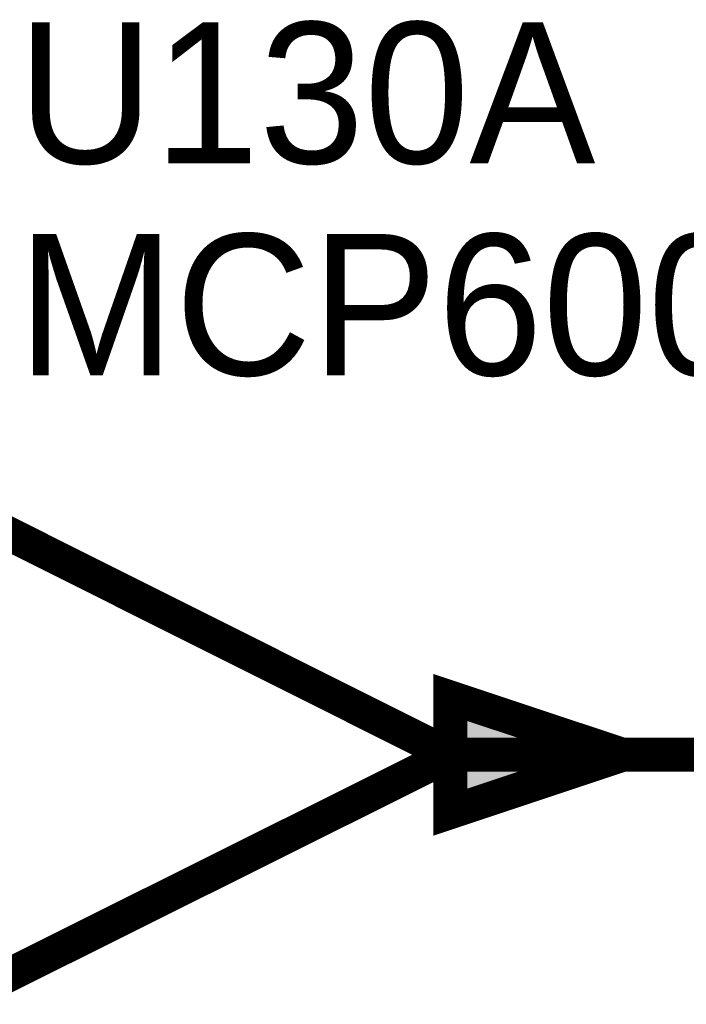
# Model space of a CAD drawing. Header units: inches. Extents: x 0 to 292, y 0 to 193.
# Tile 75 of 256: x 97 to 103, y 87 to 96. Entities that reach past the tile are written whole.
import ezdxf

# ---------------------------------------------------------------- set-up
doc = ezdxf.new("R2010")
doc.units = ezdxf.units.IN
doc.layers.add('Sheet', color=255, linetype='Continuous')

msp = doc.modelspace()

# ---------------------------------------------------------------- linework, layer by layer
at = {"layer": 'Sheet'}
for points in [[(90.9305, 94.3565, 0.2997, 0.2997, 0), (101.0816, 89.2693, 0.2997, 0.2997, 0)], [(101.0816, 89.2693, 0.2997, 0.2997, 0), (90.9305, 84.2016, 0.2997, 0.2997, 0)], [(101.0816, 89.2693, 0.2997, 0.2997, 0), (103.6144, 89.2693, 0.2997, 0.2997, 0)]]:
    msp.add_lwpolyline(points, format="xyseb", dxfattribs=at)
for points in [[(102.6013, 89.2693, 0.2997, 0.2997, 0), (101.0816, 89.7761, 0.2997, 0.2997, 0), (101.0816, 88.7625, 0.2997, 0.2997, 0), (102.6013, 89.2693, 0.2997, 0.2997, 0)], [(102.6013, 89.2693, 0.0991, 0.0991, 0), (101.0816, 89.7761, 0.0991, 0.0991, 0), (101.0816, 88.7625, 0.0991, 0.0991, 0), (102.6013, 89.2693, 0.0991, 0.0991, 0)]]:
    msp.add_lwpolyline(points, format="xyseb", close=True, dxfattribs=at)
msp.add_solid([(101.0065, 88.7072), (102.7368, 89.2841), (101.0065, 89.8609)], dxfattribs=at)

# ---------------------------------------------------------------- texts
for s, p in [('U130A', (97.2628, 94.4929)), ('MCP6002', (97.2628, 92.6218))]:
    msp.add_text(s, height=1.24743, dxfattribs=at).set_placement(p)

doc.saveas('drawing.dxf')
